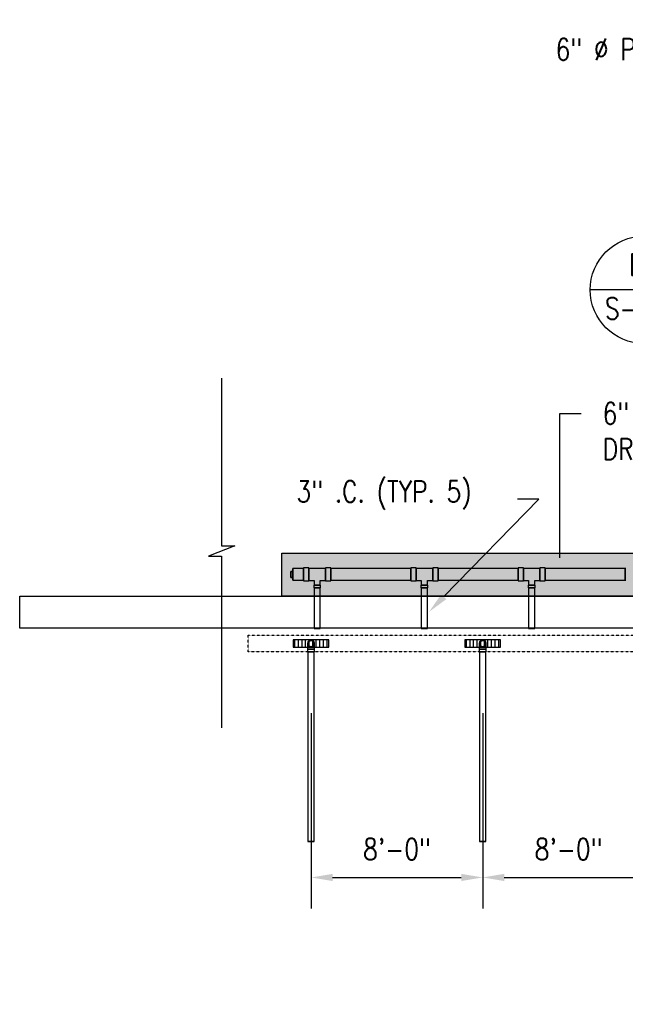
# Model space of a CAD drawing. Header units: inches. Extents: x -783 to 21281, y 0 to 3129.
# Tile 2 of 32: x -286 to 53, y 623 to 1174. Entities that reach past the tile are written whole.
import ezdxf
from ezdxf import colors
from ezdxf.entities.mleader import LeaderData, LeaderLine
from ezdxf.enums import TextEntityAlignment as Align
from ezdxf.math import Vec2, Vec3

# ---------------------------------------------------------------- set-up
doc = ezdxf.new("R2010")
doc.units = ezdxf.units.IN
doc.header["$MEASUREMENT"] = 0
doc.linetypes.add('Hidden 3_32_', pattern=[0.140625, 0.09375, -0.046875])
for name, color, linetype in [('A-DETL-HDLN', 90, 'Hidden 3_32_'), ('A-DETL-THIN', 151, 'Continuous'), ('G-ANNO-REFR', 2, 'Continuous'), ('P-PIPE', 3, 'Continuous'), ('S-ANNO-DIMS', 1, 'Continuous'), ('S-ANNO-NOTE', 2, 'Continuous'), ('S-ANNO-TEXT', 2, 'Continuous')]:
    doc.layers.add(name, color=color, linetype=linetype)
doc.layers.add('A-WALL-PATT', color=9, linetype='Continuous', true_color=0x808080)
doc.styles.add('AEC_COMN_TITLE', font='romans.shx', dxfattribs={"width": 0.8, "height": 0.1875})
doc.styles.add('Annotative', font='romans.shx', dxfattribs={"width": 0.8, "height": 0.125})
doc.styles.add('ROMANS', font='romans.shx', dxfattribs={"width": 0.8})
doc.dimstyles.new('Annotative', dxfattribs={"dimscale": 0, "dimtxt": 0.125, "dimasz": 0.125, "dimexe": 0.18, "dimexo": 0.0625, "dimgap": 0.09, "dimtad": 1, "dimdec": 3, "dimzin": 3, "dimdsep": 46, "dimlunit": 4, "dimtxsty": 'Annotative', "dimcen": 0.09, "dimclrt": 2, "dimazin": 2, "dimtfac": 1, "dimtdec": 3, "dimtmove": 0, "dimatfit": 0, "dimfxl": 1, "dimtfill": 1, "dimfrac": 2, "dimtolj": 1, "dimtzin": 0, "dimarcsym": 0})
pattern_1 = [(90, (-6e-12, -7e-13), (-2, 1e-16), [])]
pattern_2 = [(228.0127875, (0.72, 1), (-8, -9), [0.134536, -13.31908805]), (184.9697407, (0.63, 0.9), (12, 1), [0.230868, -22.85592476]), (132.510447, (0.4, 0.88), (10, -11), [0.162788, -16.1160326]), (267.273689, (0.01, 0.63), (1, 20), [0.210238, -20.81355804]), (292.8336542, (0, 0.42), (-5, 12), [0.206155, -20.40937313]), (357.273689, (0.08, 0.23), (-20, 1), [0.210238, -20.81355804]), (37.6942405, (0.29, 0.22), (-13, -10), [0.278029, -27.52484855]), (72.2553284, (0.51, 0.39), (7, 22), [0.262488, -25.9863215]), (121.4295656, (0.59, 0.64), (-8, 13), [0.21095, -20.8840731]), (175.2363583, (0.48, 0.82), (11, -1), [0.240832, -11.80076258]), (222.3974378, (0.24, 0.84), (-12, -11), [0.311448, -30.833375]), (138.814075, (1, 0.62), (-7, 6), [0.106301, -10.5238448]), (171.4692344, (0.92, 0.69), (13, -2), [0.202237, -20.0215114]), (225, (0.72, 0.72), (-1e-16, -1), [0.141421, -1.27279256]), (203.1985905, (0.65, 0.84), (5, 2), [0.076158, -7.5396151]), (291.8014095, (0.58, 0.81), (-1, 3), [0.107703, -5.2774618]), (30.9637565, (0.62, 0.71), (3, 2), [0.174929, -5.6560229]), (161.565051, (0.77, 0.8), (2, -1), [0.126491, -3.03578666]), (16.3895403, (0, 0.81), (10, 3), [0.1772, -17.54284515]), (70.346176, (0.17, 0.86), (-4, -11), [0.148661, -14.71740775]), (293.1985905, (0.77, 1), (-2, 5), [0.152315, -7.4634581]), (343.6104597, (0.83, 0.86), (-10, 3), [0.1772, -17.54284515]), (339.443955, (0, 0.19), (-5, 2), [0.17088, -8.37312375]), (294.7751406, (0.16, 0.13), (-5, 11), [0.143178, -14.17464306]), (66.8014095, (0.78, 0), (2, 5), [0.152315, -7.4634581]), (17.3540246, (0.84, 0.14), (-13, -4), [0.167631, -16.5954236]), (69.443955, (0.29, 0), (-2, -5), [0.08544, -8.45856375]), (101.3099325, (0.72, 0), (-1, 4), [0.05099, -5.0480295]), (165.9637565, (0.71, 0.05), (3, -1), [0.206155, -3.91695063]), (186.009006, (0.51, 0.1), (10, 1), [0.19105, -18.91392317]), (303.690068, (0.62, 0.62), (-1, 2), [0.144222, -3.46132928]), (353.1572266, (0.7, 0.5), (17, -2), [0.251794, -24.92756262]), (60.945396, (0.95, 0.47), (-4, -7), [0.102956, -10.19267414]), (90, (1, 0.56), (-1, 1), [0.06, -0.94]), (120.2564372, (0.49, 0.13), (4, -7), [0.138924, -13.75352]), (48.0127875, (0.42, 0.25), (8, 9), [0.269072, -13.18455205]), (0, (0.6, 0.45), (1, 1), [0.26, -0.74]), (325.3048465, (0.86, 0.45), (10, -7), [0.158114, -15.6532743]), (254.054604, (0.99, 0.36), (-1, -4), [0.145602, -7.1345079]), (207.6459754, (0.95, 0.22), (-19, -10), [0.237065, -23.46947418]), (175.4260787, (0.74, 0.11), (-13, 1), [0.250799, -24.8290734])]

# ---------------------------------------------------------------- blocks, each defined once
blk = doc.blocks.new('Bend - PVC - Sch 40 - DWV_USACE - Standard-1094379-00_SP_Foundation Drainage Plan-TO FDN_DOC')
at = {"layer": 'P-PIPE'}
for p, q in [((656.48, 791.55), (656.48, 790.05)), ((660.43, 790.05), (660.43, 791.55))]:
    blk.add_line(p, q, dxfattribs=at)
at = {"layer": 'P-PIPE', "flags": 128}
for points in [[(656.71, 794.61), (656.71, 794.68), (656.71, 794.75), (656.72, 794.82), (656.73, 794.89), (656.74, 794.96), (656.76, 795.03), (656.77, 795.09), (656.79, 795.16), (656.82, 795.23), (656.84, 795.29), (656.87, 795.35), (656.9, 795.42), (656.94, 795.48), (656.97, 795.54), (657.01, 795.6), (657.05, 795.65), (657.09, 795.71), (657.14, 795.76), (657.19, 795.82), (657.24, 795.86), (657.29, 795.91), (657.34, 795.96), (657.4, 796), (657.45, 796.04), (657.51, 796.08), (657.57, 796.12), (657.63, 796.15), (657.69, 796.18), (657.76, 796.21), (657.82, 796.24), (657.89, 796.26), (657.95, 796.29), (658.02, 796.3), (658.09, 796.32), (658.16, 796.33), (658.23, 796.34), (658.3, 796.35), (658.37, 796.36), (658.44, 796.36), (658.46, 796.36)], [(658.46, 792.86), (658.39, 792.86), (658.32, 792.87), (658.25, 792.87), (658.18, 792.88), (658.11, 792.89), (658.04, 792.91), (657.97, 792.93), (657.9, 792.95), (657.84, 792.97), (657.77, 793), (657.71, 793.03), (657.65, 793.06), (657.59, 793.09), (657.53, 793.13), (657.47, 793.17), (657.41, 793.21), (657.35, 793.25), (657.3, 793.29), (657.25, 793.34), (657.2, 793.39), (657.15, 793.44), (657.11, 793.49), (657.06, 793.55), (657.02, 793.61), (656.98, 793.66), (656.95, 793.72), (656.91, 793.78), (656.88, 793.85), (656.85, 793.91), (656.82, 793.98), (656.8, 794.04), (656.78, 794.11), (656.76, 794.18), (656.74, 794.24), (656.73, 794.31), (656.72, 794.38), (656.71, 794.45), (656.71, 794.52), (656.71, 794.59), (656.71, 794.61)], [(656.71, 792.75), (656.71, 792.86), (656.71, 792.97), (656.71, 793.08), (656.71, 793.19), (656.71, 793.29), (656.71, 793.39), (656.71, 793.49), (656.71, 793.58), (656.71, 793.67), (656.71, 793.76), (656.71, 793.84), (656.71, 793.92), (656.71, 794), (656.71, 794.07), (656.71, 794.14), (656.71, 794.2), (656.71, 794.26), (656.71, 794.31), (656.71, 794.36), (656.71, 794.41), (656.71, 794.45), (656.71, 794.49), (656.71, 794.52), (656.71, 794.55), (656.71, 794.57), (656.71, 794.59), (656.71, 794.6), (656.71, 794.61), (656.71, 794.61)], [(658.46, 796.36), (658.53, 796.36), (658.6, 796.35), (658.66, 796.35), (658.73, 796.34), (658.8, 796.32), (658.87, 796.31), (658.94, 796.29), (659.01, 796.27), (659.07, 796.25), (659.14, 796.22), (659.2, 796.19), (659.26, 796.16), (659.32, 796.13), (659.38, 796.09), (659.44, 796.05), (659.5, 796.01), (659.56, 795.97), (659.61, 795.93), (659.66, 795.88), (659.71, 795.83), (659.76, 795.78), (659.8, 795.72), (659.85, 795.67), (659.89, 795.61), (659.93, 795.55), (659.96, 795.5), (660, 795.43), (660.03, 795.37), (660.06, 795.31), (660.09, 795.24), (660.11, 795.18), (660.13, 795.11), (660.15, 795.04), (660.17, 794.98), (660.18, 794.91), (660.19, 794.84), (660.2, 794.77), (660.2, 794.7), (660.21, 794.63), (660.21, 794.61)], [(660.21, 794.61), (660.2, 794.54), (660.2, 794.47), (660.19, 794.4), (660.18, 794.33), (660.17, 794.26), (660.16, 794.19), (660.14, 794.13), (660.12, 794.06), (660.09, 793.99), (660.07, 793.93), (660.04, 793.86), (660.01, 793.8), (659.97, 793.74), (659.94, 793.68), (659.9, 793.62), (659.86, 793.56), (659.82, 793.51), (659.77, 793.46), (659.72, 793.4), (659.67, 793.35), (659.62, 793.31), (659.57, 793.26), (659.52, 793.22), (659.46, 793.18), (659.4, 793.14), (659.34, 793.1), (659.28, 793.07), (659.22, 793.03), (659.15, 793.01), (659.09, 792.98), (659.02, 792.95), (658.96, 792.93), (658.89, 792.91), (658.82, 792.9), (658.75, 792.88), (658.68, 792.87), (658.61, 792.87), (658.54, 792.86), (658.47, 792.86), (658.46, 792.86)], [(660.21, 794.61), (660.21, 794.61), (660.21, 794.6), (660.21, 794.59), (660.21, 794.57), (660.21, 794.55), (660.21, 794.52), (660.21, 794.49), (660.21, 794.45), (660.21, 794.41), (660.21, 794.37), (660.21, 794.31), (660.21, 794.26), (660.21, 794.2), (660.21, 794.14), (660.21, 794.07), (660.21, 794), (660.21, 793.92), (660.21, 793.84), (660.21, 793.76), (660.21, 793.67), (660.21, 793.58), (660.21, 793.49), (660.21, 793.39), (660.21, 793.29), (660.21, 793.19), (660.21, 793.08), (660.21, 792.97), (660.21, 792.86), (660.21, 792.75), (660.21, 792.71)], [(656.71, 791.55), (656.71, 791.67), (656.71, 791.79), (656.71, 791.92), (656.71, 792.04), (656.71, 792.16), (656.71, 792.28), (656.71, 792.4), (656.71, 792.52), (656.71, 792.63), (656.71, 792.71)], [(660.21, 792.71), (660.21, 792.64), (660.21, 792.52), (660.21, 792.4), (660.21, 792.28), (660.21, 792.16), (660.21, 792.04), (660.21, 791.92), (660.21, 791.8), (660.21, 791.67), (660.21, 791.55), (660.21, 791.55)]]:
    blk.add_lwpolyline(points, dxfattribs=at)
at = {"layer": 'P-PIPE'}
for radius, start, end in [(1.98, 90, 254.3897), (1.98, 90, 254.3897), (1.75, 90, 270), (1.98, 285.6103, 90), (1.98, 285.6103, 90), (1.75, 270, 90), (1.98, 255, 270), (1.98, 255, 270), (1.98, 270, 285), (1.98, 270, 285)]:
    blk.add_arc((658.46, 794.61), radius, start, end, dxfattribs=at)
for centre, major_axis, start_param, end_param in [((658.46, 791.55), (1.98, 0), 1.570796, 4.712389), ((658.46, 790.05), (1.98, 0), 1.570796, 4.712389), ((658.46, 791.55), (1.75, 0), 1.570796, 4.712389), ((658.46, 791.55), (1.98, 0), 4.712389, 7.853982), ((658.46, 791.55), (1.75, 0), 4.712389, 7.853982), ((658.46, 790.05), (1.98, 0), 4.712389, 7.853982)]:
    blk.add_ellipse(centre, major_axis=major_axis, ratio=0.010416, start_param=start_param, end_param=end_param, dxfattribs=at)
blk = doc.blocks.new('Plug - PVC - Sch 40 - DWV_USACE - Standard-V18-00_SP_Foundation Drainage Plan-TO FDN_DOC')
at = {"layer": 'P-PIPE'}
for p, q in [((1, 1.65625), (0, 1.65625)), ((0, 1.65625), (0, -1.65625)), ((0, -1.65625), (0, 1.65625)), ((0, 1.65625), (1, 1.65625)), ((1, -1.65625), (1, 1.65625)), ((1, 1.65625), (1, -1.65625)), ((0, -1.65625), (1, -1.65625)), ((1, -1.65625), (0, -1.65625))]:
    blk.add_line(p, q, dxfattribs=at)
blk = doc.blocks.new('Mechanical_Box_H_rvt-1-00_SP_Foundation Drainage Plan-TO FDN_DOC')
at = {"layer": 'P-PIPE'}
for p, q in [((-127.17, 866.67), (-133.17, 866.67)), ((-133.17, 866.67), (-133.17, 863.36)), ((-133.17, 863.36), (-133.17, 866.67)), ((-124.17, 867.01), (-127.17, 867.01)), ((-127.17, 859.71), (-127.17, 867.01)), ((-127.17, 867.01), (-127.17, 859.71)), ((-127.17, 866.67), (-127.17, 863.36)), ((-127.17, 863.36), (-127.17, 866.67)), ((-124.17, 859.71), (-124.17, 867.01)), ((-124.17, 867.01), (-124.17, 859.71)), ((-114.91, 866.67), (-124.17, 866.67)), ((-124.17, 860.04), (-124.17, 866.67)), ((-124.17, 866.67), (-124.17, 860.04)), ((-111.91, 867.01), (-114.91, 867.01)), ((-114.91, 859.71), (-114.91, 867.01)), ((-114.91, 867.01), (-114.91, 859.71)), ((-114.91, 860.04), (-114.91, 866.67)), ((-114.91, 866.67), (-114.91, 860.04)), ((-114.91, 863.36), (-114.91, 866.67)), ((-114.91, 866.67), (-114.91, 863.36)), ((-111.91, 859.71), (-111.91, 867.01)), ((-111.91, 867.01), (-111.91, 859.71)), ((-67.17, 866.67), (-111.91, 866.67)), ((-64.17, 867.01), (-67.17, 867.01)), ((-67.17, 859.71), (-67.17, 867.01)), ((-67.17, 867.01), (-67.17, 859.71)), ((-64.17, 859.71), (-64.17, 867.01)), ((-64.17, 867.01), (-64.17, 859.71)), ((-64.17, 863.36), (-64.17, 866.67)), ((-64.17, 866.67), (-64.17, 863.36)), ((-54.91, 866.67), (-64.17, 866.67)), ((-64.17, 860.04), (-64.17, 866.67)), ((-64.17, 866.67), (-64.17, 860.04)), ((-51.91, 867.01), (-54.91, 867.01)), ((-54.91, 859.71), (-54.91, 867.01)), ((-54.91, 867.01), (-54.91, 859.71)), ((-54.91, 860.04), (-54.91, 866.67)), ((-54.91, 866.67), (-54.91, 860.04)), ((-54.91, 866.67), (-54.91, 863.36)), ((-54.91, 863.36), (-54.91, 866.67)), ((-51.91, 859.71), (-51.91, 867.01)), ((-51.91, 867.01), (-51.91, 859.71)), ((-7.17, 866.67), (-51.91, 866.67)), ((-4.17, 867.01), (-7.17, 867.01)), ((-7.17, 859.71), (-7.17, 867.01)), ((-7.17, 867.01), (-7.17, 859.71)), ((-4.17, 859.71), (-4.17, 867.01)), ((-4.17, 867.01), (-4.17, 859.71)), ((5.09, 866.67), (-4.17, 866.67)), ((-4.17, 860.04), (-4.17, 866.67)), ((-4.17, 866.67), (-4.17, 860.04)), ((-4.17, 866.67), (-4.17, 863.36)), ((-4.17, 863.36), (-4.17, 866.67)), ((8.09, 867.01), (5.09, 867.01)), ((5.09, 859.71), (5.09, 867.01)), ((5.09, 867.01), (5.09, 859.71)), ((5.09, 863.36), (5.09, 866.67)), ((5.09, 866.67), (5.09, 863.36)), ((5.09, 860.04), (5.09, 866.67)), ((5.09, 866.67), (5.09, 860.04)), ((8.09, 859.71), (8.09, 867.01)), ((8.09, 867.01), (8.09, 859.71)), ((52.83, 866.67), (8.09, 866.67)), ((52.83, 859.71), (52.83, 867.01)), ((52.83, 867.01), (52.83, 859.71)), ((-133.17, 863.36), (-133.17, 860.05)), ((-133.17, 860.05), (-133.17, 863.36)), ((-133.17, 860.05), (-127.17, 860.05)), ((-127.17, 863.36), (-127.17, 860.05)), ((-127.17, 860.05), (-127.17, 863.36)), ((-127.17, 859.71), (-124.17, 859.71)), ((-124.17, 860.04), (-121.29, 860.04)), ((-121.29, 860.04), (-121.29, 857.3)), ((-117.79, 860.04), (-114.91, 860.04)), ((-117.79, 857.3), (-117.79, 860.04)), ((-114.91, 860.05), (-114.91, 863.36)), ((-114.91, 863.36), (-114.91, 860.05)), ((-114.91, 859.71), (-111.91, 859.71)), ((-111.91, 860.05), (-67.17, 860.05)), ((-67.17, 859.71), (-64.17, 859.71)), ((-64.17, 860.05), (-64.17, 863.36)), ((-64.17, 863.36), (-64.17, 860.05)), ((-64.17, 860.04), (-61.29, 860.04)), ((-61.29, 860.04), (-61.29, 857.3)), ((-57.79, 860.04), (-54.91, 860.04)), ((-57.79, 857.3), (-57.79, 860.04)), ((-54.91, 863.36), (-54.91, 860.05)), ((-54.91, 860.05), (-54.91, 863.36)), ((-54.91, 859.71), (-51.91, 859.71)), ((-51.91, 860.05), (-7.17, 860.05)), ((-7.17, 859.71), (-4.17, 859.71)), ((-4.17, 863.36), (-4.17, 860.05)), ((-4.17, 860.05), (-4.17, 863.36)), ((-4.17, 860.04), (-1.29, 860.04)), ((-1.29, 860.04), (-1.29, 857.3)), ((2.21, 860.04), (5.09, 860.04)), ((2.21, 857.3), (2.21, 860.04)), ((5.09, 860.05), (5.09, 863.36)), ((5.09, 863.36), (5.09, 860.05)), ((5.09, 859.71), (8.09, 859.71)), ((8.09, 860.05), (52.83, 860.05)), ((-121.47, 857.3), (-121.47, 855.8)), ((-117.62, 857.3), (-121.47, 857.3)), ((-121.47, 857.3), (-117.62, 857.3)), ((-117.62, 855.8), (-121.47, 855.8)), ((-121.47, 855.8), (-117.62, 855.8)), ((-117.79, 857.3), (-121.29, 857.3)), ((-121.29, 857.3), (-117.79, 857.3)), ((-121.29, 855.8), (-121.29, 845.21)), ((-121.29, 855.8), (-119.54, 855.8)), ((-119.54, 855.8), (-121.29, 855.8)), ((-119.54, 855.8), (-117.79, 855.8)), ((-117.79, 855.8), (-119.54, 855.8)), ((-117.79, 845.21), (-117.79, 855.8)), ((-117.62, 855.8), (-117.62, 857.3)), ((-61.47, 857.3), (-61.47, 855.8)), ((-57.62, 857.3), (-61.47, 857.3)), ((-61.47, 857.3), (-57.62, 857.3)), ((-57.62, 855.8), (-61.47, 855.8)), ((-61.47, 855.8), (-57.62, 855.8)), ((-57.79, 857.3), (-61.29, 857.3)), ((-61.29, 857.3), (-57.79, 857.3)), ((-61.29, 855.8), (-61.29, 845.21)), ((-61.29, 855.8), (-59.54, 855.8)), ((-59.54, 855.8), (-61.29, 855.8)), ((-59.54, 855.8), (-57.79, 855.8)), ((-57.79, 855.8), (-59.54, 855.8)), ((-57.79, 845.21), (-57.79, 855.8)), ((-57.62, 855.8), (-57.62, 857.3)), ((-1.47, 857.3), (-1.47, 855.8)), ((-1.47, 857.3), (2.38, 857.3)), ((2.38, 857.3), (-1.47, 857.3)), ((-1.47, 855.8), (2.38, 855.8)), ((2.38, 855.8), (-1.47, 855.8)), ((-1.29, 857.3), (2.21, 857.3)), ((2.21, 857.3), (-1.29, 857.3)), ((-1.29, 855.8), (-1.29, 845.21)), ((-1.29, 855.8), (0.46, 855.8)), ((0.46, 855.8), (-1.29, 855.8)), ((0.46, 855.8), (2.21, 855.8)), ((2.21, 855.8), (0.46, 855.8)), ((2.21, 845.21), (2.21, 855.8)), ((2.38, 855.8), (2.38, 857.3)), ((-121.29, 845.21), (-121.29, 833.11)), ((-117.79, 833.11), (-117.79, 845.21)), ((-61.29, 845.21), (-61.29, 833.11)), ((-57.79, 833.11), (-57.79, 845.21)), ((-1.29, 845.21), (-1.29, 833.11)), ((2.21, 833.11), (2.21, 845.21)), ((-121.29, 833.11), (-119.54, 833.11)), ((-119.54, 833.11), (-121.29, 833.11)), ((-119.54, 833.11), (-117.79, 833.11)), ((-117.79, 833.11), (-119.54, 833.11)), ((-61.29, 833.11), (-59.54, 833.11)), ((-59.54, 833.11), (-61.29, 833.11)), ((-59.54, 833.11), (-57.79, 833.11)), ((-57.79, 833.11), (-59.54, 833.11)), ((-1.29, 833.11), (0.46, 833.11)), ((0.46, 833.11), (-1.29, 833.11)), ((0.46, 833.11), (2.21, 833.11)), ((2.21, 833.11), (0.46, 833.11)), ((-124.67, 820.05), (-124.67, 713.98)), ((-121.17, 713.98), (-121.17, 820.05)), ((-28.67, 820.05), (-28.67, 713.98)), ((-25.17, 713.98), (-25.17, 820.05))]:
    blk.add_line(p, q, dxfattribs=at)
for centre, start, end in [((-122.92, 824.61), 0, 180), ((-26.92, 824.61), 360, 180), ((-122.92, 824.61), 180, 0), ((-26.92, 824.61), 180, 360)]:
    blk.add_arc(centre, 1.75, start, end, dxfattribs=at)
for centre, major_axis, start_param, end_param in [((-122.92, 820.05), (1.75, 0), 1.570796, 3.141593), ((-122.92, 820.05), (1.75, 0), 3.141593, 4.712389), ((-122.92, 820.05), (1.75, 0), 0, 1.570796), ((-122.92, 820.05), (1.75, 0), 4.712389, 6.283185), ((-26.92, 820.05), (1.75, 0), 1.570796, 3.141593), ((-26.92, 820.05), (1.75, 0), 3.141593, 4.712389), ((-26.92, 820.05), (1.75, 0), 0, 1.570796), ((-26.92, 820.05), (1.75, 0), 4.712389, 6.283185), ((-122.92, 713.98), (1.75, 0), 1.570796, 3.141593), ((-122.92, 713.98), (-1.75, 0), 0, 1.570796), ((-122.92, 713.98), (1.75, 0), 0, 1.570796), ((-122.92, 713.98), (-1.75, 0), 1.570796, 3.141593), ((-26.92, 713.98), (-1.75, 0), 4.712389, 6.283185), ((-26.92, 713.98), (-1.75, 0), 0, 1.570796), ((-26.92, 713.98), (1.75, 0), 0, 1.570796), ((-26.92, 713.98), (-1.75, 0), 1.570796, 3.141593)]:
    blk.add_ellipse(centre, major_axis=major_axis, ratio=0.010416, start_param=start_param, end_param=end_param, dxfattribs=at)
at = {"layer": 'P-PIPE', "color": 3, "lineweight": 9, "rotation": 180}
blk.add_blockref('Plug - PVC - Sch 40 - DWV_USACE - Standard-V18-00_SP_Foundation Drainage Plan-TO FDN_DOC', (-133.17, 863.36), dxfattribs=at)
at = {"layer": 'P-PIPE', "color": 3, "lineweight": 9}
for p in [(-781.38, 30), (-685.38, 30)]:
    blk.add_blockref('Bend - PVC - Sch 40 - DWV_USACE - Standard-1094379-00_SP_Foundation Drainage Plan-TO FDN_DOC', p, dxfattribs=at)
blk = doc.blocks.new('*D54')
at = {"layer": 'Defpoints', "color": 0, "transparency": 16777216}
for p in [(-26.92, 791.71), (69.08, 791.71), (69.08, 693.8)]:
    blk.add_point(p, dxfattribs=at)
at = {"layer": 'S-ANNO-DIMS', "color": 0, "lineweight": -2, "transparency": 16777216}
for p, q in [((-26.92, 785.71), (-26.92, 676.52)), ((69.08, 785.71), (69.08, 676.52)), ((-14.92, 693.8), (57.08, 693.8))]:
    blk.add_line(p, q, dxfattribs=at)
at = {"layer": 'S-ANNO-DIMS', "color": 0, "transparency": 16777216}
for points in [[(-14.92, 695.8), (-14.92, 691.8), (-26.92, 693.8)], [(57.08, 695.8), (57.08, 691.8), (69.08, 693.8)]]:
    blk.add_solid(points, dxfattribs=at)
at = {"layer": 'S-ANNO-DIMS', "color": 2, "lineweight": -3, "transparency": 16777216, "insert": (21.08, 709.58), "char_height": 12, "attachment_point": 5, "style": 'Annotative', "bg_fill": 3, "box_fill_scale": 1.25, "bg_fill_color": 256, "bg_fill_true_color": 13158600, "bg_fill_transparency": 0}
blk.add_mtext('\\A1;8\'-0"', dxfattribs=at)
blk = doc.blocks.new('*D55')
at = {"layer": 'Defpoints', "color": 0, "transparency": 16777216}
for p in [(-122.92, 791.71), (-26.92, 791.71), (-26.92, 693.8)]:
    blk.add_point(p, dxfattribs=at)
at = {"layer": 'S-ANNO-DIMS', "color": 0, "lineweight": -2, "transparency": 16777216}
for p, q in [((-122.92, 785.71), (-122.92, 676.52)), ((-26.92, 785.71), (-26.92, 676.52)), ((-110.92, 693.8), (-38.92, 693.8))]:
    blk.add_line(p, q, dxfattribs=at)
at = {"layer": 'S-ANNO-DIMS', "color": 0, "transparency": 16777216}
for points in [[(-110.92, 695.8), (-110.92, 691.8), (-122.92, 693.8)], [(-38.92, 695.8), (-38.92, 691.8), (-26.92, 693.8)]]:
    blk.add_solid(points, dxfattribs=at)
at = {"layer": 'S-ANNO-DIMS', "color": 2, "lineweight": -3, "transparency": 16777216, "insert": (-74.92, 709.58), "char_height": 12, "attachment_point": 5, "style": 'Annotative', "bg_fill": 3, "box_fill_scale": 1.25, "bg_fill_color": 256, "bg_fill_true_color": 13158600, "bg_fill_transparency": 0}
blk.add_mtext('\\A1;8\'-0"', dxfattribs=at)
blk = doc.blocks.new('Detail Callout AEC')
at = {"color": 0, "linetype": 'ByBlock', "lineweight": -3, "transparency": 16777216}
blk.add_line((0.25, 0), (-0.25, 0), dxfattribs=at)
blk.add_circle((0, 0), 0.25, dxfattribs=at)
at = {"color": 0, "linetype": 'ByBlock', "lineweight": -3, "transparency": 16777216, "style": 'AEC_COMN_TITLE'}
for tag, p in [('VIEWNUMBER', (0, 0.0508)), ('SHEETNUMBER', (0, -0.1263))]:
    blk.add_attdef(tag, text='', height=0.0938, dxfattribs=at).set_placement(p, align=Align.CENTER)

msp = doc.modelspace()

# ---------------------------------------------------------------- hatches: boundary and pattern name
at = {"layer": 'A-WALL-PATT', "lineweight": -3}
h = msp.add_hatch(dxfattribs=at)
h.set_pattern_fill('GRAVEL', color=8)
h.set_pattern_definition(pattern_2)
h.paths.add_polyline_path([(2541.4446, 851.2059), (2239.0774, 851.2059), (2239.0774, 931.2059), (2173.0774, 931.2059), (2173.0774, 1145.1577), (2197.0774, 1145.1577), (2197.0774, 1537.2059), (205.0774, 1537.2059), (205.0774, 1145.1577), (229.0774, 1145.1577), (229.0774, 931.2059), (163.0774, 931.2059), (163.0774, 851.2059), (-139.2898, 851.2059), (-139.2898, 875.2059), (139.0774, 875.2059), (139.0774, 955.2059), (205.0774, 955.2059), (205.0774, 1121.2059), (181.0774, 1121.2059), (181.0774, 1561.1577), (2221.0774, 1561.1577), (2221.0774, 1121.1577), (2197.0774, 1121.1577), (2197.0774, 955.2059), (2263.0774, 955.2059), (2263.0774, 875.2059), (2541.4446, 875.2059)])
at = {"layer": 'A-WALL-PATT', "lineweight": -3, "transparency": 33554559}
h = msp.add_hatch(dxfattribs=at)
h.set_pattern_fill('GRAVEL', color=8, style=0)
h.set_pattern_definition(pattern_2)
h.paths.add_polyline_path([(2541.4446, 851.2059), (2239.0774, 851.2059), (2239.0774, 931.2059), (2173.0774, 931.2059), (2173.0774, 1145.1577), (2197.0774, 1145.1577), (2197.0774, 1537.2059), (205.0774, 1537.2059), (205.0774, 1145.1577), (229.0774, 1145.1577), (229.0774, 931.2059), (163.0774, 931.2059), (163.0774, 851.2059), (-139.2898, 851.2059), (-139.2898, 875.2059), (139.0774, 875.2059), (139.0774, 955.2059), (205.0774, 955.2059), (205.0774, 1121.2059), (181.0774, 1121.2059), (181.0774, 1561.1577), (2221.0774, 1561.1577), (2221.0774, 1121.1577), (2197.0774, 1121.1577), (2197.0774, 955.2059), (2263.0774, 955.2059), (2263.0774, 875.2059), (2541.4446, 875.2059)])
h = msp.add_hatch(dxfattribs=at)
h.set_pattern_fill('AR-SAND', color=8, scale=4)
h.paths.add_polyline_path([(2541.4446, 851.2059), (2239.0774, 851.2059), (2239.0774, 931.2059), (2173.0774, 931.2059), (2173.0774, 1145.1577), (2197.0774, 1145.1577), (2197.0774, 1537.2059), (205.0774, 1537.2059), (205.0774, 1145.1577), (229.0774, 1145.1577), (229.0774, 931.2059), (163.0774, 931.2059), (163.0774, 851.2059), (-139.2898, 851.2059), (-139.2898, 875.2059), (139.0774, 875.2059), (139.0774, 955.2059), (205.0774, 955.2059), (205.0774, 1121.2059), (181.0774, 1121.2059), (181.0774, 1561.1577), (2221.0774, 1561.1577), (2221.0774, 1121.1577), (2197.0774, 1121.1577), (2197.0774, 955.2059), (2263.0774, 955.2059), (2263.0774, 875.2059), (2541.4446, 875.2059)])
at = {"layer": 'A-WALL-PATT', "lineweight": -3}
h = msp.add_hatch(dxfattribs=at)
h.set_pattern_fill('_USER', color=8, scale=2, angle=90, style=0, pattern_type=0)
h.set_pattern_definition(pattern_1)
h.paths.add_polyline_path([(-112.9226, 822.7059), (-112.9226, 826.7059), (-132.9226, 826.7059), (-132.9226, 822.7059)])
h = msp.add_hatch(dxfattribs=at)
h.set_pattern_fill('_USER', color=8, scale=2, angle=90, style=0, pattern_type=0)
h.set_pattern_definition(pattern_1)
h.paths.add_polyline_path([(-16.9226, 822.7059), (-16.9226, 826.7059), (-36.9226, 826.7059), (-36.9226, 822.7059)])

# ---------------------------------------------------------------- linework, layer by layer
at = {"layer": 'A-DETL-HDLN', "lineweight": -3}
for p, q in [((-158.0847, 829.369), (590.2336, 829.369)), ((-158.0847, 820.0565), (-158.0847, 829.369)), ((590.2336, 820.0565), (-158.0847, 820.0565))]:
    msp.add_line(p, q, dxfattribs=at)
at = {"layer": 'A-DETL-THIN', "lineweight": -3}
msp.add_lwpolyline([(-172.9679, 973.2288), (-172.9679, 879.4094), (-165.5831, 879.4094), (-180.3528, 873.579), (-172.9679, 873.579), (-172.9679, 777.5559)], dxfattribs=at)
at = {"layer": 'A-WALL-PATT', "color": 8, "lineweight": -3, "flags": 128}
msp.add_lwpolyline([(2197.0774, 1537.2059), (205.0774, 1537.2059), (205.0774, 1145.1577), (229.0774, 1145.1577), (229.0774, 931.2059), (163.0774, 931.2059), (163.0774, 851.2059), (-139.2898, 851.2059), (-139.2898, 875.2059), (139.0774, 875.2059), (139.0774, 955.2059), (205.0774, 955.2059), (205.0774, 1121.2059), (181.0774, 1121.2059), (181.0774, 1561.1577), (2221.0774, 1561.1577)], dxfattribs=at)
at = {"layer": 'A-WALL-PATT', "color": 8, "lineweight": -3}
msp.add_lwpolyline([(171.0774, 923.2059), (171.0774, 833.2059), (-285.9226, 833.2059), (-285.9226, 851.2059), (171.0774, 851.2059)], dxfattribs=at)
at = {"layer": 'P-PIPE', "lineweight": -3}
for p, q in [((-132.9226, 826.7059), (-132.9226, 822.7059)), ((-112.9226, 826.7059), (-132.9226, 826.7059)), ((-112.9226, 822.7059), (-112.9226, 826.7059)), ((-36.9226, 826.7059), (-36.9226, 822.7059)), ((-16.9226, 826.7059), (-36.9226, 826.7059)), ((-16.9226, 822.7059), (-16.9226, 826.7059)), ((-132.9226, 822.7059), (-112.9226, 822.7059)), ((-36.9226, 822.7059), (-16.9226, 822.7059))]:
    msp.add_line(p, q, dxfattribs=at)

# ---------------------------------------------------------------- block references
at = {"layer": 'G-ANNO-REFR', "lineweight": -3}
ref = msp.add_blockref('Detail Callout AEC', (63.2165, 1022.5821), dxfattribs=dict(at, xscale=119.9997600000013, yscale=119.9997600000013, zscale=119.9997600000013))
ref.add_attrib('VIEWNUMBER', 'B4', dxfattribs={"layer": 'S-ANNO-TEXT', "color": 1, "transparency": 16777216, "height": 12, "style": 'ROMANS', "width": 0.8}).set_placement((63.2165, 1027.0821), align=Align.BOTTOM_CENTER)
ref.add_attrib('SHEETNUMBER', 'S-707', dxfattribs={"layer": 'S-ANNO-TEXT', "color": 1, "transparency": 16777216, "height": 12, "style": 'ROMANS', "width": 0.8}).set_placement((63.2165, 1006.0721), align=Align.CENTER)
at = {"layer": 'P-PIPE', "color": 8, "lineweight": -3}
msp.add_blockref('Mechanical_Box_H_rvt-1-00_SP_Foundation Drainage Plan-TO FDN_DOC', (0, 0), dxfattribs=at)

# ---------------------------------------------------------------- leaders
at = {"layer": 'S-ANNO-NOTE', "lineweight": -3}
ml = msp.add_multileader_mtext('Standard', dxfattribs=at)
ml.set_content('6" %%C PERF. FDN. DRAIN', color=256, style='Annotative')
ml.set_leader_properties(color=1, linetype='ByLayer', lineweight=-1)
ml.build(insert=Vec2(0, 0))
ml.multileader.update_dxf_attribs({"text_right_attachment_type": 3, "dogleg_length": 0.125, "arrow_head_size": 12, "scale": 96})
ctx = ml.context
ctx.base_point, ctx.scale, ctx.char_height, ctx.arrow_head_size, ctx.landing_gap_size, ctx.plane_origin = Vec3(1.8361, 1157.1359), 96, 12, 12, 12, Vec3(-118.9176, 1151.6123)
ctx.right_attachment = 3
notes = []
notes.append((ctx, [(1, (1, 1, 0), (160.3504, 1134.8502), (-1, 0), 12, [(1, [(213.4936, 1062.5454), (178.4169, 946.2067)], 0, [])])]))
ctx.mtext.insert, ctx.mtext.width, ctx.mtext.defined_height, ctx.mtext.flow_direction = Vec3(13.8361, 1163.1359), 133.468121, 34.2663, 5
ml = msp.add_multileader_mtext('Standard', dxfattribs=at)
ml.set_content('6" %%C PERF. FDN.\\PDRAIN', color=256, style='Annotative')
ml.set_leader_properties(color=1, linetype='ByLayer', lineweight=-1)
ml.build(insert=Vec2(0, 0))
ml.multileader.update_dxf_attribs({"text_right_attachment_type": 3, "dogleg_length": 0.125, "arrow_head_size": 12, "scale": 96})
ctx = ml.context
ctx.base_point, ctx.scale, ctx.char_height, ctx.arrow_head_size, ctx.landing_gap_size, ctx.plane_origin = Vec3(28.1487, 953.4658), 96, 12, 12, 12, Vec3(-74.4809, 957.3126)
ctx.right_attachment = 3
notes.append((ctx, [(0, (1, 1, 0), (16.1487, 953.4658), (1, 0), 12, [(0, [(16.1218, 860.672)], 0, [])])]))
ctx.mtext.insert, ctx.mtext.width, ctx.mtext.flow_direction = Vec3(40.1487, 959.4658), 99.723379, 5
ml = msp.add_multileader_mtext('Standard', dxfattribs=at)
ml.set_content('3" .C. (TYP. 5)', color=256, style='Annotative')
ml.set_leader_properties(color=1, linetype='ByLayer', lineweight=-1)
ml.build(insert=Vec2(0, 0))
ml.multileader.update_dxf_attribs({"text_right_attachment_type": 3, "dogleg_length": 0.125, "arrow_head_size": 12, "scale": 96})
ctx = ml.context
ctx.base_point, ctx.scale, ctx.char_height, ctx.arrow_head_size, ctx.landing_gap_size, ctx.plane_origin = Vec3(-143.1052, 907.7164), 96, 12, 12, 12, Vec3(-287.405, 1062.7199)
ctx.right_attachment = 3
notes.append((ctx, [(1, (1, 1, 0), (4.4377, 905.4307), (-1, 0), 12, [(0, [(-57.026, 842.3203)], 0, [])])]))
ctx.mtext.insert, ctx.mtext.width, ctx.mtext.defined_height, ctx.mtext.flow_direction = Vec3(-131.1052, 915.7164), 151.780958, 44.1743, 5
for ctx, leaders in notes:
    for number, flags, end, landing, length, lines in leaders:
        leader = LeaderData()
        leader.index, (leader.has_last_leader_line, leader.has_dogleg_vector, leader.attachment_direction) = number, flags
        leader.last_leader_point, leader.dogleg_vector, leader.dogleg_length = Vec3(end), Vec3(landing), length
        for number, points, colour, breaks in lines:
            line = LeaderLine()
            line.index, line.vertices, line.color, line.breaks = number, Vec3.list(points), colors.encode_raw_color(colour), breaks
            leader.lines.append(line)
        ctx.leaders.append(leader)

# ---------------------------------------------------------------- next in the draw order: dimensions: what is measured, and where the dimension line sits
at = {"layer": 'S-ANNO-DIMS', "lineweight": -3}
dim = msp.add_linear_dim(base=(69.0774, 693.7982), p1=(-26.9226, 791.7059), p2=(69.0774, 791.7059), dimstyle='Annotative', override={"dimpost": '\\X'}, dxfattribs=at)
dim.commit()
dim.dimension.update_dxf_attribs({"geometry": '*D54', "text_midpoint": (21.0774, 709.581)})

# ---------------------------------------------------------------- next in the draw order: dimensions: what is measured, and where the dimension line sits
dim = msp.add_linear_dim(base=(-26.9226, 693.7982), p1=(-122.9226, 791.7059), p2=(-26.9226, 791.7059), dimstyle='Annotative', override={"dimpost": '\\X'}, dxfattribs=at)
dim.commit()
dim.dimension.update_dxf_attribs({"geometry": '*D55', "text_midpoint": (-74.9226, 709.581)})

# ---------------------------------------------------------------- next in the draw order: leaders
at = {"layer": 'S-ANNO-NOTE', "lineweight": -3}
ml = msp.add_multileader_mtext('Standard', dxfattribs=at)
ml.set_content('SIM.', color=256, style='Annotative')
ml.set_leader_properties(color=1, linetype='ByLayer', lineweight=-1)
ml.build(insert=Vec2(0, 0))
ml.multileader.update_dxf_attribs({"text_right_attachment_type": 4, "dogleg_length": 0.125, "arrow_head_size": 12, "scale": 96})
ctx = ml.context
ctx.base_point, ctx.scale, ctx.char_height, ctx.arrow_head_size, ctx.landing_gap_size, ctx.plane_origin = Vec3(2353.0681, 1056.8657), 96, 12, 12, 12, Vec3(2250.6207, 1038.4564)
ctx.right_attachment = 4
notes = []
notes.append((ctx, [(0, (0, 0, 0), (0, 0), (1, 0), 1, [])]))
ctx.mtext.insert, ctx.mtext.width, ctx.mtext.flow_direction = Vec3(2365.0681, 1062.8657), 134.479897, 5
for ctx, leaders in notes:
    for number, flags, end, landing, length, lines in leaders:
        leader = LeaderData()
        leader.index, (leader.has_last_leader_line, leader.has_dogleg_vector, leader.attachment_direction) = number, flags
        leader.last_leader_point, leader.dogleg_vector, leader.dogleg_length = Vec3(end), Vec3(landing), length
        for number, points, colour, breaks in lines:
            line = LeaderLine()
            line.index, line.vertices, line.color, line.breaks = number, Vec3.list(points), colors.encode_raw_color(colour), breaks
            leader.lines.append(line)
        ctx.leaders.append(leader)

doc.saveas('drawing.dxf')
